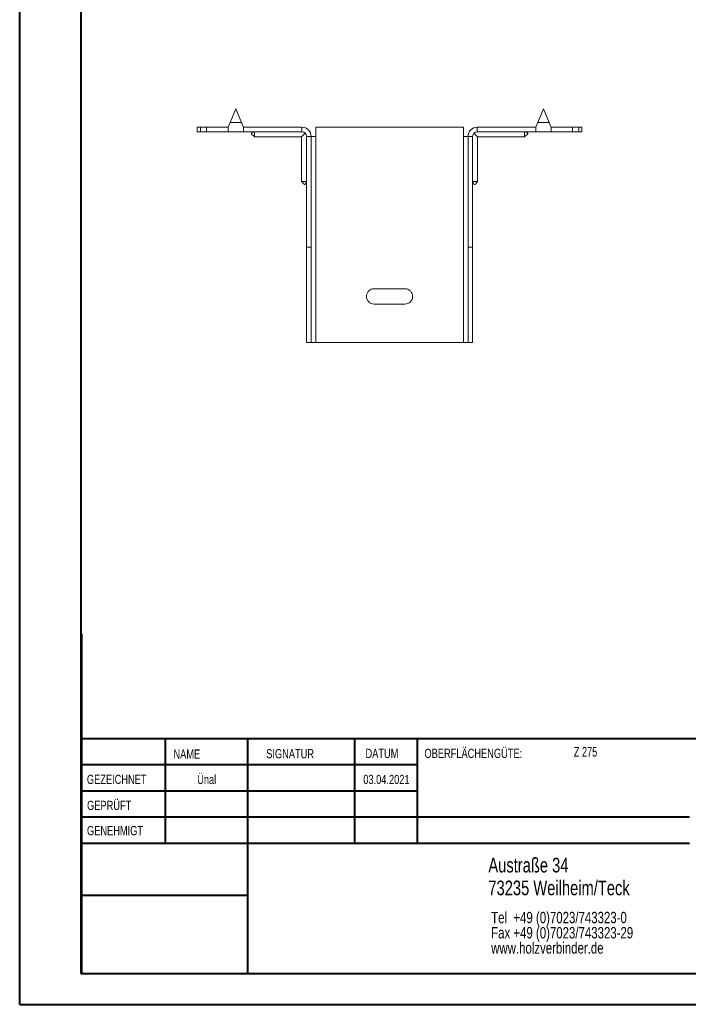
# Model space of a CAD drawing. Header units: millimetres. Extents: x 0 to 210, y 0 to 297.
# Tile 1 of 6: x 0 to 109, y 0 to 160. Entities that reach past the tile are written whole.
import ezdxf

# ---------------------------------------------------------------- set-up
doc = ezdxf.new("R2010")
doc.units = ezdxf.units.MM
doc.styles.add('SLDTEXTSTYLE0', font='TXT', dxfattribs={"width": 0.75})
doc.styles.add('SLDTEXTSTYLE2', font='TXT', dxfattribs={"width": 0.7})

# ---------------------------------------------------------------- blocks, each defined once
blk = doc.blocks.new('SW_NOTE_0')
at = {"color": 0, "linetype": 'Continuous', "lineweight": 0, "char_height": 1.8521, "attachment_point": 1, "style": 'SLDTEXTSTYLE0'}
for s, insert in [('Tel  +49 (0)7023/743323-0', (0, 2.39)), ('Fax +49 (0)7023/743323-29', (0, -0.08)), ('www.holzverbinder.de', (0, -2.55))]:
    blk.add_mtext(s, dxfattribs=dict(at, insert=insert))

msp = doc.modelspace()

# ---------------------------------------------------------------- linework, layer by layer
at = {"color": 7, "linetype": 'Continuous', "lineweight": 40}
for p, q in [((0.08, 0.21), (0.08, 297.21)), ((10.08, 5.21), (10.08, 292.21)), ((10.11, 60.37), (10.11, 5.12)), ((205.08, 43.37), (10.11, 43.37)), ((23.71, 43.37), (23.71, 26.37)), ((37.1, 43.37), (37.1, 5.12)), ((54.51, 43.37), (54.51, 26.37)), ((64.71, 26.37), (64.71, 43.37)), ((64.71, 39.1), (10.11, 39.1)), ((64.71, 34.87), (10.11, 34.87)), ((108.91, 30.62), (10.11, 30.62)), ((108.91, 26.37), (10.11, 26.37)), ((37.1, 17.87), (10.11, 17.87)), ((10.11, 13.71), (10.08, 13.71)), ((10.11, 9.46), (10.08, 9.46)), ((10.08, 5.21), (205.08, 5.21)), ((0.08, 0.21), (210.08, 0.21))]:
    msp.add_line(p, q, dxfattribs=at)
at = {"color": 7, "linetype": 'Continuous', "lineweight": 15}
for p, q in [((35.19, 145.74), (34.26, 143.49)), ((36.13, 143.49), (35.19, 145.74)), ((85.19, 145.74), (84.26, 143.49)), ((86.13, 143.49), (85.19, 145.74)), ((28.94, 142.74), (28.94, 141.99)), ((28.94, 142.74), (29.44, 142.74)), ((29.44, 142.74), (29.44, 141.99)), ((29.44, 142.74), (30.44, 142.74)), ((30.44, 141.99), (30.44, 142.74)), ((33.94, 142.74), (30.44, 142.74)), ((34.26, 143.49), (33.94, 142.74)), ((33.94, 142.74), (33.94, 141.99)), ((34.26, 143.49), (36.13, 143.49)), ((36.44, 142.74), (36.13, 143.49)), ((36.44, 141.99), (36.44, 142.74)), ((45.94, 142.74), (36.44, 142.74)), ((45.94, 141.99), (45.94, 142.74)), ((48.19, 141.24), (48.19, 142.74)), ((72.19, 142.74), (48.19, 142.74)), ((72.19, 142.74), (72.19, 141.24)), ((74.44, 141.99), (74.44, 142.74)), ((74.44, 142.74), (83.94, 142.74)), ((84.26, 143.49), (83.94, 142.74)), ((83.94, 142.74), (83.94, 141.99)), ((84.26, 143.49), (86.13, 143.49)), ((86.44, 142.74), (86.13, 143.49)), ((86.44, 141.99), (86.44, 142.74)), ((86.44, 142.74), (89.94, 142.74)), ((89.94, 141.99), (89.94, 142.74)), ((89.94, 142.74), (90.94, 142.74)), ((90.94, 141.99), (90.94, 142.74)), ((90.94, 142.74), (91.44, 142.74)), ((91.44, 141.99), (91.44, 142.74)), ((29.44, 141.99), (28.94, 141.99)), ((30.44, 141.99), (29.44, 141.99)), ((33.94, 141.99), (30.44, 141.99)), ((33.94, 141.99), (36.44, 141.99)), ((45.94, 141.99), (36.44, 141.99)), ((38.24, 141.19), (45.89, 141.19)), ((45.89, 141.19), (46.47, 141.77)), ((45.89, 141.19), (45.89, 133.93)), ((46.69, 141.24), (47.44, 141.24)), ((46.69, 123.24), (46.69, 141.24)), ((47.44, 123.24), (47.44, 141.24)), ((47.44, 141.24), (48.19, 141.24)), ((48.19, 107.74), (48.19, 141.24)), ((72.19, 141.24), (72.19, 107.74)), ((72.19, 141.24), (72.94, 141.24)), ((73.69, 141.24), (72.94, 141.24)), ((72.94, 123.24), (72.94, 141.24)), ((73.69, 123.24), (73.69, 141.24)), ((73.91, 141.77), (74.49, 141.19)), ((74.44, 141.99), (83.94, 141.99)), ((74.49, 141.19), (82.14, 141.19)), ((74.49, 133.93), (74.49, 141.19)), ((83.94, 141.99), (86.44, 141.99)), ((86.44, 141.99), (89.94, 141.99)), ((90.94, 141.99), (89.94, 141.99)), ((91.44, 141.99), (90.94, 141.99)), ((47.44, 123.24), (46.69, 123.24)), ((46.69, 107.74), (46.69, 123.24)), ((47.44, 107.74), (47.44, 123.24)), ((72.94, 123.24), (73.69, 123.24)), ((72.94, 107.74), (72.94, 123.24)), ((73.69, 107.74), (73.69, 123.24)), ((62.69, 116.49), (57.69, 116.49)), ((57.69, 113.99), (62.69, 113.99)), ((47.44, 107.74), (46.69, 107.74)), ((47.44, 107.74), (48.19, 107.74)), ((48.19, 107.74), (72.19, 107.74)), ((72.19, 107.74), (72.94, 107.74)), ((72.94, 107.74), (73.69, 107.74))]:
    msp.add_line(p, q, dxfattribs=at)
at = {"color": 7, "linetype": 'Continuous', "lineweight": 0}
for p, q in [((64.71, 39.12), (10.11, 39.12)), ((23.71, 5.21), (23.71, 5.12)), ((54.51, 5.21), (54.51, 5.12))]:
    msp.add_line(p, q, dxfattribs=at)
at = {"color": 7, "linetype": 'Continuous', "lineweight": 15}
for centre, radius, start, end in [((45.94, 141.24), 1.5, 0, 90), ((74.44, 141.24), 1.5, 90, 180), ((45.94, 141.24), 0.75, 0, 90), ((74.44, 141.24), 0.75, 90, 180), ((57.69, 115.24), 1.25, 90, 270), ((62.69, 115.24), 1.25, 270, 90)]:
    msp.add_arc(centre, radius, start, end, dxfattribs=at)
for points, knots in [([(38.24, 141.99), (38.11, 141.95), (37.95, 141.9), (37.8, 141.79), (37.77, 141.75), (37.75, 141.71), (37.74, 141.69), (37.74, 141.66), (37.75, 141.63), (37.81, 141.53), (38, 141.4), (38.16, 141.27), (38.25, 141.18)], [0, 0, 0, 0, 0.312859, 0.368954, 0.414537, 0.434314, 0.452963, 0.471429, 0.490675, 0.534328, 0.71923, 1, 1, 1, 1]), ([(38.24, 141.99), (38.24, 141.91), (38.24, 141.72), (38.24, 141.45), (38.24, 141.26), (38.24, 141.18), (38.24, 141.2), (38.24, 141.2)], [0, 0, 0, 0, 0.1769989, 0.4375318, 0.6980723, 0.958616, 1, 1, 1, 1]), ([(82.14, 141.18), (82.23, 141.27), (82.37, 141.39), (82.54, 141.51), (82.61, 141.58), (82.64, 141.63), (82.65, 141.66), (82.65, 141.69), (82.64, 141.71), (82.62, 141.75), (82.59, 141.79), (82.44, 141.9), (82.28, 141.95), (82.14, 141.99)], [0, 0, 0, 0, 0.280625, 0.412833, 0.465947, 0.509578, 0.528814, 0.54727, 0.56591, 0.585677, 0.631236, 0.687302, 1, 1, 1, 1]), ([(82.14, 141.99), (82.14, 141.91), (82.14, 141.72), (82.14, 141.45), (82.14, 141.26), (82.14, 141.18), (82.14, 141.2), (82.14, 141.2)], [0, 0, 0, 0, 0.1769989, 0.4375318, 0.6980723, 0.958616, 1, 1, 1, 1]), ([(45.89, 133.93), (45.97, 133.84), (46.09, 133.7), (46.21, 133.53), (46.28, 133.46), (46.33, 133.43), (46.37, 133.43), (46.39, 133.43), (46.42, 133.43), (46.45, 133.45), (46.49, 133.48), (46.6, 133.64), (46.65, 133.79), (46.69, 133.93)], [0, 0, 0, 0, 0.2806254, 0.4128334, 0.4659465, 0.5095777, 0.5288137, 0.5472697, 0.5659098, 0.5856766, 0.6312359, 0.6873022, 1, 1, 1, 1]), ([(45.9, 133.93), (45.91, 133.93), (45.92, 133.93), (46.08, 133.93), (46.3, 133.93), (46.52, 133.93), (46.64, 133.93), (46.69, 133.93)], [0, 0, 0, 0, 0.217783, 0.478083, 0.738383, 0.867316, 1, 1, 1, 1]), ([(73.69, 133.93), (73.74, 133.79), (73.79, 133.64), (73.9, 133.48), (73.94, 133.45), (73.97, 133.43), (74, 133.43), (74.02, 133.43), (74.06, 133.43), (74.16, 133.49), (74.28, 133.69), (74.42, 133.84), (74.5, 133.93)], [0, 0, 0, 0, 0.312859, 0.368954, 0.414537, 0.434314, 0.452963, 0.471429, 0.490675, 0.534328, 0.71923, 1, 1, 1, 1]), ([(74.49, 133.93), (74.48, 133.93), (74.47, 133.93), (74.31, 133.93), (74.09, 133.93), (73.87, 133.93), (73.75, 133.93), (73.69, 133.93)], [0, 0, 0, 0, 0.217783, 0.478083, 0.738383, 0.867316, 1, 1, 1, 1])]:
    msp.add_open_spline(points, degree=3, knots=knots, dxfattribs=at)

# ---------------------------------------------------------------- block references
at = {"color": 7, "linetype": 'Continuous', "lineweight": 0}
msp.add_blockref('SW_NOTE_0', (76.7, 12.85), dxfattribs=at)

# ---------------------------------------------------------------- texts
for s, insert, char_height, attachment_point, style in [('NAME', (25.07, 41.62), 1.5, 1, 'SLDTEXTSTYLE0'), ('SIGNATUR', (40.14, 41.68), 1.5, 1, 'SLDTEXTSTYLE0'), ('DATUM', (56.28, 41.74), 1.5, 1, 'SLDTEXTSTYLE0'), ('OBERFLÄCHENGÜTE:', (65.86, 41.74), 1.5, 1, 'SLDTEXTSTYLE0'), ('Z 275', (90.14, 42.03), 1.587, 1, 'SLDTEXTSTYLE2'), ('GEZEICHNET', (11, 37.51), 1.5, 1, 'SLDTEXTSTYLE0'), ('Ünal', (30.47, 37.5), 1.499, 2, 'SLDTEXTSTYLE0'), ('03.04.2021', (59.68, 37.5), 1.499, 2, 'SLDTEXTSTYLE0'), ('GEPRÜFT', (11.03, 33.28), 1.5, 1, 'SLDTEXTSTYLE0'), ('GENEHMIGT', (11.02, 29.19), 1.5, 1, 'SLDTEXTSTYLE0'), ('Austraße 34', (76.25, 24.02), 2.3813, 1, 'SLDTEXTSTYLE0'), ('73235 Weilheim/Teck', (76.25, 20.32), 2.3813, 1, 'SLDTEXTSTYLE0')]:
    msp.add_mtext(s, dxfattribs=dict(at, insert=insert, char_height=char_height, attachment_point=attachment_point, style=style))

doc.saveas('drawing.dxf')
